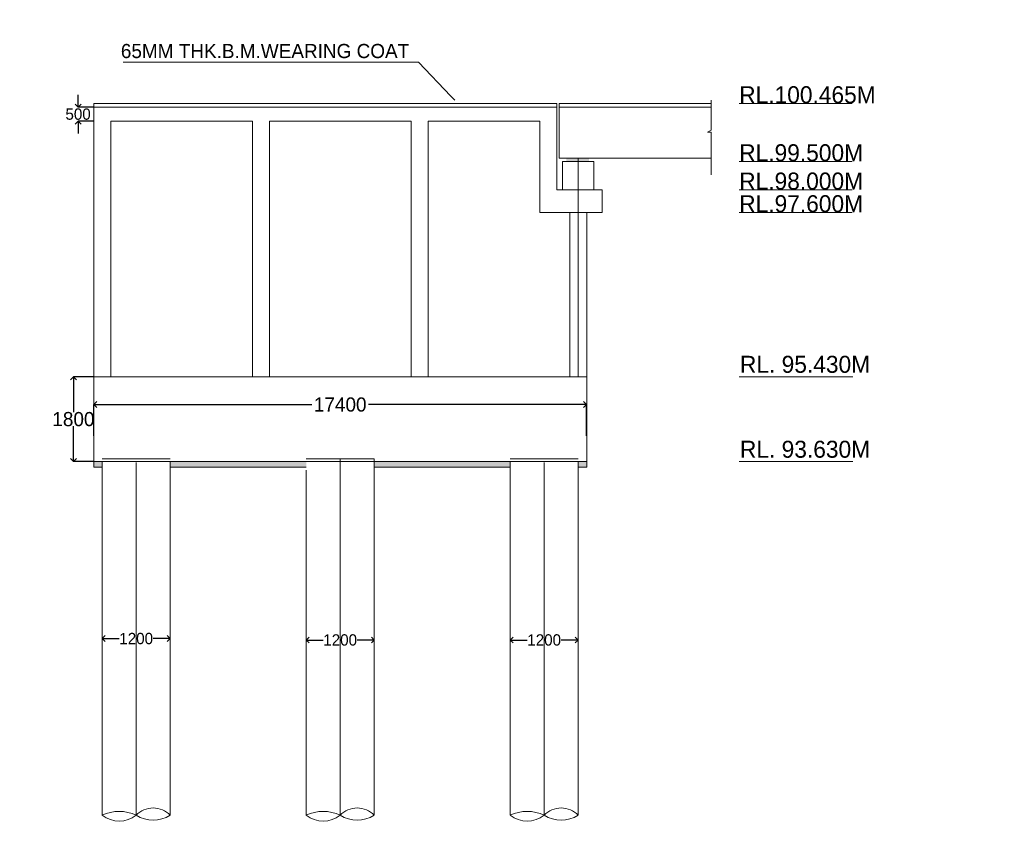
# Model space of a CAD drawing. Header units: millimetres. Extents: x -20950785 to 43207042, y -3207472 to 3168443.
# Tile 44 of 89: x 9324370 to 9359123, y -326331 to -297733. Entities that reach past the tile are written whole.
import ezdxf

# ---------------------------------------------------------------- set-up
doc = ezdxf.new("R2010")
doc.units = ezdxf.units.MM
doc.header["$LTSCALE"] = 60
doc.header["$MEASUREMENT"] = 0
doc.layers.add('TEXT', color=7, linetype='Continuous')
doc.dimstyles.get("Standard").update_dxf_attribs({"dimtxt": 400, "dimasz": 215, "dimexe": 0.18, "dimexo": 0.0625, "dimgap": 0.09, "dimtad": 0, "dimtih": 1, "dimtoh": 1, "dimdec": 0, "dimzin": 4, "dimdsep": 46, "dimtxsty": 'Standard', "dimblk": 'OPEN90', "dimcen": 0, "dimadec": 0, "dimazin": 1, "dimtfac": 1, "dimtdec": 0, "dimtix": 1, "dimtofl": 0, "dimtmove": 0, "dimatfit": 3, "dimldrblk": 'OPEN30', "dimfxl": 1, "dimtolj": 1, "dimtzin": 0, "dimarcsym": 0})

# ---------------------------------------------------------------- blocks, each defined once
blk = doc.blocks.new('_Open90')
at = {"color": 0, "linetype": 'ByBlock', "lineweight": -2}
for p, q in [((0, 0), (-1, 0)), ((-0.5, 0.5), (0, 0)), ((0, 0), (-0.5, -0.5))]:
    blk.add_line(p, q, dxfattribs=at)
blk = doc.blocks.new('*D1638')
at = {"color": 0, "linetype": 'Continuous', "lineweight": -2, "transparency": 16777216}
for p, q in [((9326982, -310344), (9326266, -310344)), ((9326266, -310559), (9326266, -311594)), ((9326266, -313129), (9326266, -312094)), ((9326982, -313344), (9326266, -313344))]:
    blk.add_line(p, q, dxfattribs=at)
at = {"layer": 'Defpoints', "color": 0, "linetype": 'Continuous', "lineweight": 9, "transparency": 16777216}
for p in [(9326982, -310344), (9326266, -313344), (9326982, -313344)]:
    blk.add_point(p, dxfattribs=at)
at = {"color": 0, "linetype": 'Continuous', "lineweight": -2, "transparency": 16777216, "xscale": 215, "yscale": 215, "zscale": 215}
for p, rotation in [((9326266, -310344), 90), ((9326266, -313344), 270)]:
    blk.add_blockref('_Open90', p, dxfattribs=dict(at, rotation=rotation))
at = {"color": 0, "linetype": 'Continuous', "lineweight": 9, "transparency": 16777216, "insert": (9326266, -311844), "char_height": 400, "attachment_point": 5}
blk.add_mtext('\\A1;{\\H1.25x;1800}', dxfattribs=at)
blk = doc.blocks.new('_Open30')
at = {"color": 0, "linetype": 'ByBlock', "lineweight": -2}
for p, q in [((-1, 0.27), (0, 0)), ((0, 0), (-1, -0.27)), ((0, 0), (-1, 0))]:
    blk.add_line(p, q, dxfattribs=at)
blk = doc.blocks.new('*D1579')
at = {"color": 0, "linetype": 'Continuous', "lineweight": -2, "transparency": 16777216}
for p, q in [((9326982, -312437), (9326982, -311329)), ((9327197, -311329), (9334682, -311329)), ((9344167, -311329), (9336683, -311329)), ((9344382, -312437), (9344382, -311329))]:
    blk.add_line(p, q, dxfattribs=at)
at = {"layer": 'Defpoints', "color": 0, "linetype": 'Continuous', "lineweight": 9, "transparency": 16777216}
for p in [(9344382, -311329), (9326982, -312437), (9344382, -312437)]:
    blk.add_point(p, dxfattribs=at)
at = {"color": 0, "linetype": 'Continuous', "lineweight": -2, "transparency": 16777216, "xscale": 215, "yscale": 215, "zscale": 215, "rotation": 180}
blk.add_blockref('_Open90', (9326982, -311329), dxfattribs=at)
at = {"color": 0, "linetype": 'Continuous', "lineweight": -2, "transparency": 16777216, "xscale": 215, "yscale": 215, "zscale": 215}
blk.add_blockref('_Open90', (9344382, -311329), dxfattribs=at)
at = {"color": 0, "linetype": 'Continuous', "lineweight": 9, "transparency": 16777216, "insert": (9335682, -311329), "char_height": 400, "attachment_point": 5}
blk.add_mtext('\\A1;{\\H1.25x;17400}', dxfattribs=at)
blk = doc.blocks.new('*D1642')
at = {"color": 0, "linetype": 'Continuous', "lineweight": -2, "ltscale": 20, "transparency": 16777216}
for p, q in [((9326431, -300605), (9326431, -300390)), ((9326982, -300820), (9326430, -300820)), ((9326982, -301320), (9326430, -301320)), ((9326431, -301535), (9326431, -301750))]:
    blk.add_line(p, q, dxfattribs=at)
at = {"layer": 'Defpoints', "color": 0, "linetype": 'Continuous', "lineweight": 9, "ltscale": 20, "transparency": 16777216}
for p in [(9326431, -300820), (9326982, -300820), (9326982, -301320)]:
    blk.add_point(p, dxfattribs=at)
at = {"color": 0, "linetype": 'Continuous', "lineweight": -2, "ltscale": 20, "transparency": 16777216, "xscale": 215, "yscale": 215, "zscale": 215}
for p, rotation in [((9326431, -300820), 270), ((9326431, -301320), 90)]:
    blk.add_blockref('_Open90', p, dxfattribs=dict(at, rotation=rotation))
at = {"color": 0, "linetype": 'Continuous', "lineweight": 9, "ltscale": 20, "transparency": 16777216, "insert": (9326431, -301070), "char_height": 400, "attachment_point": 5}
blk.add_mtext('\\A1;500', dxfattribs=at)
blk = doc.blocks.new('*D1643')
at = {"color": 0, "linetype": 'Continuous', "lineweight": -2, "transparency": 16777216}
for p, q in [((9327282, -319593), (9327282, -319593)), ((9327497, -319594), (9327882, -319594)), ((9329467, -319594), (9329083, -319594)), ((9329682, -319593), (9329682, -319593))]:
    blk.add_line(p, q, dxfattribs=at)
at = {"layer": 'Defpoints', "color": 0, "linetype": 'Continuous', "lineweight": 9, "transparency": 16777216}
for p in [(9327282, -319594), (9329682, -319594), (9329682, -319594)]:
    blk.add_point(p, dxfattribs=at)
at = {"color": 0, "linetype": 'Continuous', "lineweight": -2, "transparency": 16777216, "xscale": 215, "yscale": 215, "zscale": 215, "rotation": 180}
blk.add_blockref('_Open90', (9327282, -319594), dxfattribs=at)
at = {"color": 0, "linetype": 'Continuous', "lineweight": -2, "transparency": 16777216, "xscale": 215, "yscale": 215, "zscale": 215}
blk.add_blockref('_Open90', (9329682, -319594), dxfattribs=at)
at = {"color": 0, "linetype": 'Continuous', "lineweight": 9, "transparency": 16777216, "insert": (9328482, -319594), "char_height": 400, "attachment_point": 5}
blk.add_mtext('\\A1;1200', dxfattribs=at)
blk = doc.blocks.new('*D1594')
at = {"color": 0, "linetype": 'Continuous', "lineweight": -2, "transparency": 16777216}
for p, q in [((9334482, -319643), (9334482, -319643)), ((9334682, -319644), (9335082, -319644)), ((9336682, -319644), (9336283, -319644)), ((9336882, -319643), (9336882, -319643))]:
    blk.add_line(p, q, dxfattribs=at)
at = {"layer": 'Defpoints', "color": 0, "linetype": 'Continuous', "lineweight": 9, "transparency": 16777216}
for p in [(9334482, -319644), (9336882, -319644), (9336882, -319644)]:
    blk.add_point(p, dxfattribs=at)
at = {"color": 0, "linetype": 'Continuous', "lineweight": -2, "transparency": 16777216, "xscale": 200, "yscale": 200, "zscale": 200, "rotation": 180}
blk.add_blockref('_Open90', (9334482, -319644), dxfattribs=at)
at = {"color": 0, "linetype": 'Continuous', "lineweight": -2, "transparency": 16777216, "xscale": 200, "yscale": 200, "zscale": 200}
blk.add_blockref('_Open90', (9336882, -319644), dxfattribs=at)
at = {"color": 0, "linetype": 'Continuous', "lineweight": 9, "transparency": 16777216, "insert": (9335682, -319644), "char_height": 400, "attachment_point": 5}
blk.add_mtext('\\A1;1200', dxfattribs=at)
blk = doc.blocks.new('*D1595')
at = {"color": 0, "linetype": 'Continuous', "lineweight": -2, "transparency": 16777216}
for p, q in [((9341682, -319643), (9341682, -319643)), ((9341882, -319644), (9342282, -319644)), ((9343882, -319644), (9343483, -319644)), ((9344082, -319643), (9344082, -319643))]:
    blk.add_line(p, q, dxfattribs=at)
at = {"layer": 'Defpoints', "color": 0, "linetype": 'Continuous', "lineweight": 9, "transparency": 16777216}
for p in [(9341682, -319644), (9344082, -319644), (9344082, -319644)]:
    blk.add_point(p, dxfattribs=at)
at = {"color": 0, "linetype": 'Continuous', "lineweight": -2, "transparency": 16777216, "xscale": 200, "yscale": 200, "zscale": 200, "rotation": 180}
blk.add_blockref('_Open90', (9341682, -319644), dxfattribs=at)
at = {"color": 0, "linetype": 'Continuous', "lineweight": -2, "transparency": 16777216, "xscale": 200, "yscale": 200, "zscale": 200}
blk.add_blockref('_Open90', (9344082, -319644), dxfattribs=at)
at = {"color": 0, "linetype": 'Continuous', "lineweight": 9, "transparency": 16777216, "insert": (9342882, -319644), "char_height": 400, "attachment_point": 5}
blk.add_mtext('\\A1;1200', dxfattribs=at)

msp = doc.modelspace()

# ---------------------------------------------------------------- hatches: boundary and pattern name
at = {"lineweight": 9, "ltscale": 20}
h = msp.add_hatch(dxfattribs=at)
h.set_pattern_fill('AR-CONC', color=256, scale=100)
h.set_pattern_definition([(50, (7449959.4, -368372.3), (717.26018, -62.75213), [75, -825]), (355, (7449959.4, -368372.3), (-138.75133, 752.19213), [60, -660]), (100.451444, (7450019.2, -368377.56), (578.50885, 689.44), [63.7402, -701.1421]), (46.1842, (7449959.4, -368172.3), (1067.24133, -165.51928), [112.5, -1237.5]), (96.635635, (7450048.3, -368186.1), (934.66195, 974.1186), [95.61034, -1051.71376]), (351.184164, (7449959.4, -368172.3), (934.66195, 974.1186), [90, -990]), (21, (7450059.4, -368222.3), (596.90705, -402.61889), [75, -825]), (326, (7450059.4, -368222.3), (243.31533, 725.15005), [60, -660]), (71.451445, (7450109.15, -368255.9), (840.22238, 322.53115), [63.7402, -701.1421]), (37.5, (7449959.4, -368372.33), (12.159855, 332.893854), [0, -652, 0, -670, 0, -662.5]), (7.5, (7449959.4, -368372.33), (263.06954, 394.41171), [0, -382, 0, -637, 0, -252.5]), (327.5, (7449736.4, -368372.33), (533.822436, -22.554872), [0, -250, 0, -780, 0, -1035]), (317.5, (7449636.4, -368372.33), (583.18617, 100.10498), [0, -325, 0, -518, 0, -735])])
h.paths.add_polyline_path([(9305043, -384239.7), (9303043, -384239.7), (9303043, -392489.7), (9305043, -392489.7)])
h.paths.add_polyline_path([(9305063.9, -404820.2), (9309693, -404820.2), (9309693, -404039), (9305063.9, -404039)], flags=9)
h.paths.add_polyline_path([(9305063.9, -400320.2), (9309693, -400320.2), (9309693, -399539), (9305063.9, -399539)], flags=9)
h.paths.add_polyline_path([(9305063.4, -392571.7), (9309693.5, -392571.7), (9309693.5, -391787.4), (9305063.4, -391787.4)], flags=9)
h.paths.add_polyline_path([(9305063.4, -384321.7), (9309693.5, -384321.7), (9309693.5, -383537.4), (9305063.4, -383537.4)], flags=9)
h.paths.add_polyline_path([(9305063.9, -374820.2), (9309693, -374820.2), (9309693, -374039), (9305063.9, -374039)], flags=9)
h.paths.add_polyline_path([(9313973.9, -402653.1), (9318584.9, -402653.1), (9318584.9, -400724.9), (9313973.9, -400724.9)], flags=9)
h.paths.add_polyline_path([(9314194, -379995.3), (9316441.9, -379995.3), (9316441.9, -378909.5), (9314194, -378909.5)], flags=9)
h.paths.add_polyline_path([(9299891.5, -409948.6), (9314430, -409948.6), (9314430, -407867), (9299891.5, -407867)], flags=9)
h.paths.add_polyline_path([(9313830.2, -397406.7), (9318463.3, -397406.7), (9318463.3, -394634.7), (9313830.2, -394634.7)], flags=9)
h.paths.add_polyline_path([(9313498.9, -388715.8), (9318154.6, -388715.8), (9318154.6, -387630), (9313498.9, -387630)], flags=9)
h.paths.add_polyline_path([(9413985.3, -333598.7), (9424794, -333598.7), (9424794, -331283.9), (9413985.3, -331283.9)], flags=9)
h.paths.add_polyline_path([(9383405.7, -238638.6), (9388658.1, -238638.6), (9388658.1, -237335.7), (9383405.7, -237335.7)], flags=9)
h.paths.add_polyline_path([(9383489.6, -236841.4), (9388741.9, -236841.4), (9388741.9, -235538.4), (9383489.6, -235538.4)], flags=9)
h.paths.add_polyline_path([(9402505.3, -237732.8), (9408047.7, -237732.8), (9408047.7, -236429.9), (9402505.3, -236429.9)], flags=9)
h.paths.add_polyline_path([(9402428.5, -235857.5), (9407971, -235857.5), (9407971, -234554.5), (9402428.5, -234554.5)], flags=9)
h.paths.add_polyline_path([(9364133.5, -237732.8), (9369676, -237732.8), (9369676, -236429.9), (9364133.5, -236429.9)], flags=9)
h.paths.add_polyline_path([(9364056.8, -235857.5), (9369599.2, -235857.5), (9369599.2, -234554.5), (9364056.8, -234554.5)], flags=9)
h.paths.add_polyline_path([(9470140, -397353.4), (9566841.7, -397353.4), (9566841.7, -388863.5), (9470140, -388863.5)], flags=9)
h.paths.add_polyline_path([(9552010.3, -416787.6), (9561144.7, -416787.6), (9561144.7, -412444.4), (9552010.3, -412444.4)], flags=9)
h.paths.add_polyline_path([(9494166.1, -408126.4), (9580947.9, -408126.4), (9580947.9, -400905.1), (9494166.1, -400905.1)], flags=9)
h.paths.add_polyline_path([(9468893.1, -416988.2), (9488963.9, -416988.2), (9488963.9, -412710.7), (9468893.1, -412710.7)], flags=9)
h.paths.add_polyline_path([(9562715.4, -387910.9), (9568184.3, -387910.9), (9568184.3, -384361.7), (9562715.4, -384361.7)], flags=9)
h.paths.add_polyline_path([(9550938.3, -422794.5), (9563611.7, -422794.5), (9563611.7, -418517), (9550938.3, -418517)], flags=9)
h.paths.add_polyline_path([(9530595.6, -387988.6), (9535656.8, -387988.6), (9535656.8, -384439.4), (9530595.6, -384439.4)], flags=9)
h.paths.add_polyline_path([(9506972.4, -388227.1), (9512305.8, -388227.1), (9512305.8, -384677.9), (9506972.4, -384677.9)], flags=9)
h.paths.add_polyline_path([(9517674.4, -416644.2), (9530433.1, -416644.2), (9530433.1, -412366.8), (9517674.4, -412366.8)], flags=9)
h.paths.add_polyline_path([(9482212.5, -388150), (9489933.3, -388150), (9489933.3, -384600.8), (9482212.5, -384600.8)], flags=9)
h.paths.add_polyline_path([(9472773.3, -404978.2), (9487585.4, -404978.2), (9487585.4, -400700.7), (9472773.3, -400700.7)], flags=9)
h.paths.add_polyline_path([(9517436.3, -422731.5), (9534382.8, -422731.5), (9534382.8, -418454.1), (9517436.3, -418454.1)], flags=9)
h.paths.add_polyline_path([(9501707.3, -365850.6), (9577753.1, -365850.6), (9577753.1, -240258.3), (9501707.3, -240258.3)], flags=9)
h.paths.add_polyline_path([(9449811.6, -327898.1), (9455063.9, -327898.1), (9455063.9, -326595.2), (9449811.6, -326595.2)], flags=9)
h.paths.add_polyline_path([(9349562.2, -313541.6), (9355104.7, -313541.6), (9355104.7, -312238.7), (9349562.2, -312238.7)], flags=9)
h.paths.add_polyline_path([(9347213.2, -337446.8), (9358569.9, -337446.8), (9358569.9, -335131.3), (9347213.2, -335131.3)], flags=9)
h.paths.add_polyline_path([(9345865.1, -346911.8), (9351992.8, -346911.8), (9351992.8, -345391.7), (9345865.1, -345391.7)], flags=9)
h.paths.add_polyline_path([(9420584.1, -336053.7), (9432408.6, -336053.7), (9432408.6, -333738.5), (9420584.1, -333738.5)], flags=9)
h.paths.add_polyline_path([(9389335.6, -300830.3), (9396075.4, -300830.3), (9396075.4, -299310.1), (9389335.6, -299310.1)], flags=9)
h.paths.add_polyline_path([(9389335.6, -302668.7), (9395463.3, -302668.7), (9395463.3, -301148.5), (9389335.6, -301148.5)], flags=9)
h.paths.add_polyline_path([(9389335.6, -303753.8), (9395463.3, -303753.8), (9395463.3, -302233.7), (9389335.6, -302233.7)], flags=9)
h.paths.add_polyline_path([(9389258.5, -304781), (9395386.2, -304781), (9395386.2, -303260.8), (9389258.5, -303260.8)], flags=9)
h.paths.add_polyline_path([(9389258.5, -310501.4), (9395386.2, -310501.4), (9395386.2, -308981.3), (9389258.5, -308981.3)], flags=9)
h.paths.add_polyline_path([(9389278.3, -313512.5), (9395406, -313512.5), (9395406, -311992.4), (9389278.3, -311992.4)], flags=9)
h.paths.add_polyline_path([(9414444.9, -312646.4), (9419697.3, -312646.4), (9419697.3, -311343.4), (9414444.9, -311343.4)], flags=9)
h.paths.add_polyline_path([(9414444.9, -311827.1), (9419697.3, -311827.1), (9419697.3, -310524.2), (9414444.9, -310524.2)], flags=9)
h.paths.add_polyline_path([(9458693.9, -311780.6), (9463946.2, -311780.6), (9463946.2, -310477.7), (9458693.9, -310477.7)], flags=9)
h.paths.add_polyline_path([(9449811.6, -324793.1), (9455063.9, -324793.1), (9455063.9, -323490.2), (9449811.6, -323490.2)], flags=9)
h.paths.add_polyline_path([(9458677.2, -304443.3), (9468516.3, -304443.3), (9468516.3, -303140.3), (9458677.2, -303140.3)], flags=9)
h.paths.add_polyline_path([(9389294.9, -299744.5), (9399134, -299744.5), (9399134, -298441.5), (9389294.9, -298441.5)], flags=9)
h.paths.add_polyline_path([(9384195.7, -306101.4), (9385794.8, -306101.4), (9385794.8, -305232.7), (9384195.7, -305232.7)], flags=9)
h.paths.add_polyline_path([(9361995.7, -306102.7), (9363594.8, -306102.7), (9363594.8, -305234.1), (9361995.7, -305234.1)], flags=9)
h.paths.add_polyline_path([(9379311.6, -306096.4), (9380910.7, -306096.4), (9380910.7, -305227.7), (9379311.6, -305227.7)], flags=9)
h.paths.add_polyline_path([(9373111.6, -306079.9), (9374710.7, -306079.9), (9374710.7, -305211.2), (9373111.6, -305211.2)], flags=9)
h.paths.add_polyline_path([(9367110.6, -306096.4), (9368709.7, -306096.4), (9368709.7, -305227.7), (9367110.6, -305227.7)], flags=9)
h.paths.add_polyline_path([(9368069.8, -299361.9), (9381531.5, -299361.9), (9381531.5, -298159), (9368069.8, -298159)], flags=9)
h.paths.add_polyline_path([(9327769.7, -299369.3), (9339071.1, -299369.3), (9339071.1, -298283.5), (9327769.7, -298283.5)], flags=9)
h.paths.add_polyline_path([(9349535.7, -304868.2), (9354788, -304868.2), (9354788, -303565.3), (9349535.7, -303565.3)], flags=9)
h.paths.add_polyline_path([(9349535.7, -304069.9), (9354788, -304069.9), (9354788, -302766.9), (9349535.7, -302766.9)], flags=9)
h.paths.add_polyline_path([(9349535.7, -303068.2), (9354788, -303068.2), (9354788, -301765.3), (9349535.7, -301765.3)], flags=9)
h.paths.add_polyline_path([(9349535.7, -301019), (9355312.6, -301019), (9355312.6, -299716.1), (9349535.7, -299716.1)], flags=9)
h.paths.add_polyline_path([(9349562.2, -310541.6), (9355104.7, -310541.6), (9355104.7, -309238.7), (9349562.2, -309238.7)], flags=9)
h.paths.add_polyline_path([(9314363.8, -333493.8), (9315925.5, -333493.8), (9315925.5, -332408), (9314363.8, -332408)], flags=9)
h.paths.add_polyline_path([(9312578.3, -333468.9), (9314140, -333468.9), (9314140, -332383.1), (9312578.3, -332383.1)], flags=9)
h.paths.add_polyline_path([(9308483.9, -361666.4), (9310357.8, -361666.4), (9310357.8, -360363.4), (9308483.9, -360363.4)], flags=9)
h.paths.add_polyline_path([(9302921.2, -361616.2), (9304795.1, -361616.2), (9304795.1, -360313.3), (9302921.2, -360313.3)], flags=9)
h.paths.add_polyline_path([(9297253.6, -361678.4), (9299127.5, -361678.4), (9299127.5, -360375.4), (9297253.6, -360375.4)], flags=9)
h.paths.add_polyline_path([(9414375, -304228.7), (9422572.5, -304228.7), (9422572.5, -301913.7), (9414375, -301913.7)], flags=9)
h.paths.add_polyline_path([(9420153.7, -329503.8), (9430871.3, -329503.8), (9430871.3, -328566.4), (9420153.7, -328566.4)], flags=9)
h.paths.add_polyline_path([(9422296.3, -328713.8), (9427864.3, -328713.8), (9427864.3, -327776.9), (9422296.3, -327776.9)], flags=9)
h.paths.add_polyline_path([(9386464.5, -320159.4), (9397273.1, -320159.4), (9397273.1, -317844.5), (9386464.5, -317844.5)], flags=9)
h.paths.add_polyline_path([(9423429.2, -345029.2), (9429952.4, -345029.2), (9429952.4, -344091.8), (9423429.2, -344091.8)], flags=9)
h.paths.add_polyline_path([(9384096, -346811.8), (9390223.7, -346811.8), (9390223.7, -345291.7), (9384096, -345291.7)], flags=9)
h.paths.add_polyline_path([(9414451.5, -350037.1), (9420593.7, -350037.1), (9420593.7, -348943.3), (9414451.5, -348943.3)], flags=9)
h.paths.add_polyline_path([(9450756.9, -349829.3), (9456009.2, -349829.3), (9456009.2, -348526.4), (9450756.9, -348526.4)], flags=9)
h.paths.add_polyline_path([(9439290, -370630.5), (9449941.3, -370630.5), (9449941.3, -368350.3), (9439290, -368350.3)], flags=9)
h.paths.add_polyline_path([(9403273.7, -370710.2), (9413924.9, -370710.2), (9413924.9, -368430), (9403273.7, -368430)], flags=9)
h.paths.add_polyline_path([(9300516.9, -366701.3), (9314336.5, -366701.3), (9314336.5, -364638.3), (9300516.9, -364638.3)], flags=9)
h.paths.add_polyline_path([(9366166.9, -377213.3), (9381441.2, -377213.3), (9381441.2, -374933.2), (9366166.9, -374933.2)], flags=9)
h.paths.add_polyline_path([(9458693.9, -305386.8), (9464470.9, -305386.8), (9464470.9, -304083.9), (9458693.9, -304083.9)], flags=9)
h.paths.add_polyline_path([(9458693.9, -312730.7), (9463946.2, -312730.7), (9463946.2, -311427.7), (9458693.9, -311427.7)], flags=9)
h.paths.add_polyline_path([(9458693.9, -309729.7), (9463946.2, -309729.7), (9463946.2, -308426.7), (9458693.9, -308426.7)], flags=9)
h.paths.add_polyline_path([(9458693.9, -308328.1), (9463946.2, -308328.1), (9463946.2, -307025.1), (9458693.9, -307025.1)], flags=9)
h.paths.add_polyline_path([(9458693.9, -307328.1), (9463946.2, -307328.1), (9463946.2, -306025.1), (9458693.9, -306025.1)], flags=9)
h.paths.add_polyline_path([(9413637.6, -327941.5), (9418902.4, -327941.5), (9418902.4, -327004), (9413637.6, -327004)], flags=9)
h.paths.add_polyline_path([(9413747.2, -325010.5), (9418999.5, -325010.5), (9418999.5, -323707.5), (9413747.2, -323707.5)], flags=9)
h.paths.add_polyline_path([(9414444.9, -309343.4), (9419697.3, -309343.4), (9419697.3, -308040.5), (9414444.9, -308040.5)], flags=9)
h.paths.add_polyline_path([(9414444.9, -307355.2), (9419697.3, -307355.2), (9419697.3, -306052.3), (9414444.9, -306052.3)], flags=9)
h.paths.add_polyline_path([(9414444.9, -306355.2), (9419697.3, -306355.2), (9419697.3, -305052.3), (9414444.9, -305052.3)], flags=9)
h.paths.add_polyline_path([(9435421.9, -303639.2), (9442445.6, -303639.2), (9442445.6, -302336.2), (9435421.9, -302336.2)], flags=9)
h.paths.add_polyline_path([(9444509.1, -303573.5), (9452460.4, -303573.5), (9452460.4, -302270.5), (9444509.1, -302270.5)], flags=9)
h.paths.add_polyline_path([(9440938.4, -305167.6), (9443489.4, -305234.4), (9443517.8, -304149), (9440966.8, -304082.2)], flags=9)
h.paths.add_polyline_path([(9445404.6, -305111.4), (9455039.4, -305363.6), (9455067.8, -304278.2), (9445433, -304026)], flags=9)
h.paths.add_polyline_path([(9336379.2, -300679.6), (9336380, -300679.6), (9336380, -300679.2), (9336379.2, -300679.2)], flags=9)
h.paths.add_polyline_path([(9431205.4, -223146.7), (9442406.8, -223146.7), (9442406.8, -220540.7), (9431205.4, -220540.7)], flags=9)
h.paths.add_polyline_path([(9320824.7, -223405.6), (9337481.4, -223405.6), (9337481.4, -220799.6), (9320824.7, -220799.6)], flags=9)
h.paths.add_polyline_path([(9384386, -234040.1), (9392408.3, -234040.1), (9392408.3, -232520), (9384386, -232520)], flags=9)
h.paths.add_polyline_path([(9379703.6, -232981.1), (9388683, -232981.1), (9388683, -231461), (9379703.6, -231461)], flags=9)
h.paths.add_polyline_path([(9376996.5, -230478.8), (9400269.5, -230478.8), (9400269.5, -228307.2), (9376996.5, -228307.2)], flags=9)
h.paths.add_polyline_path([(9470544.4, -270483.7), (9490859.3, -270483.7), (9490859.3, -267280.9), (9470544.4, -267280.9)], flags=9)
h.paths.add_polyline_path([(9474828.6, -288268.1), (9487143.9, -288268.1), (9487143.9, -282565.3), (9474828.6, -282565.3)], flags=9)
h.paths.add_polyline_path([(9474732.2, -277679.9), (9487476.8, -277679.9), (9487476.8, -274477.1), (9474732.2, -274477.1)], flags=9)
h.paths.add_polyline_path([(9410656.3, -267478.3), (9413865.9, -267478.3), (9413865.9, -264220.9), (9410656.3, -264220.9)], flags=9)
h.paths.add_polyline_path([(9417374.5, -262541.3), (9423502.2, -262541.3), (9423502.2, -261021.2), (9417374.5, -261021.2)], flags=9)
h.paths.add_polyline_path([(9357966.3, -267478.3), (9361175.9, -267478.3), (9361175.9, -264220.9), (9357966.3, -264220.9)], flags=9)
h.paths.add_polyline_path([(9364308.7, -262578.5), (9370436.4, -262578.5), (9370436.4, -261058.4), (9364308.7, -261058.4)], flags=9)
h.paths.add_polyline_path([(9395823.6, -263660.4), (9401951.3, -263660.4), (9401951.3, -262140.3), (9395823.6, -262140.3)], flags=9)
h.paths.add_polyline_path([(9392117.3, -268734.7), (9395010.7, -268734.7), (9395010.7, -265627.3), (9392117.3, -265627.3)], flags=9)
h.paths.add_polyline_path([(9380823.6, -263660.4), (9386951.3, -263660.4), (9386951.3, -262140.3), (9380823.6, -262140.3)], flags=9)
h.paths.add_polyline_path([(9377117.3, -268734.7), (9380010.7, -268734.7), (9380010.7, -265627.3), (9377117.3, -265627.3)], flags=9)
h.paths.add_polyline_path([(9410098.7, -279536), (9410098.7, -272695.2), (9406895.9, -272695.2), (9406895.9, -279536)], flags=9)
h.paths.add_polyline_path([(9410098.7, -289005.6), (9410098.7, -283272.1), (9406895.9, -283272.1), (9406895.9, -289005.6)], flags=9)
h.paths.add_polyline_path([(9395098.7, -279536), (9395098.7, -272695.2), (9391895.9, -272695.2), (9391895.9, -279536)], flags=9)
h.paths.add_polyline_path([(9395098.7, -288979.6), (9395098.7, -283246.2), (9391895.9, -283246.2), (9391895.9, -288979.6)], flags=9)
h.paths.add_polyline_path([(9380098.7, -279536), (9380098.7, -272695.2), (9376895.9, -272695.2), (9376895.9, -279536)], flags=9)
h.paths.add_polyline_path([(9380098.7, -288991.5), (9380098.7, -283258.1), (9376895.9, -283258.1), (9376895.9, -288991.5)], flags=9)
h.paths.add_polyline_path([(9365098.7, -279536), (9365098.7, -272695.2), (9361895.9, -272695.2), (9361895.9, -279536)], flags=9)
h.paths.add_polyline_path([(9365098.7, -288955.8), (9365098.7, -283222.4), (9361895.9, -283222.4), (9361895.9, -288955.8)], flags=9)
h.paths.add_polyline_path([(9462598.7, -279536), (9462598.7, -272695.2), (9459395.9, -272695.2), (9459395.9, -279536)], flags=9)
h.paths.add_polyline_path([(9462598.7, -289622), (9462598.7, -282781.2), (9459395.9, -282781.2), (9459395.9, -289622)], flags=9)
h.paths.add_polyline_path([(9452598.7, -279502.5), (9452598.7, -272661.6), (9449395.9, -272661.6), (9449395.9, -279502.5)], flags=9)
h.paths.add_polyline_path([(9452598.7, -289622), (9452598.7, -282781.2), (9449395.9, -282781.2), (9449395.9, -289622)], flags=9)
h.paths.add_polyline_path([(9290544.4, -270483.7), (9310859.3, -270483.7), (9310859.3, -267280.9), (9290544.4, -267280.9)], flags=9)
h.paths.add_polyline_path([(9294828.6, -288268.1), (9307143.9, -288268.1), (9307143.9, -282565.3), (9294828.6, -282565.3)], flags=9)
h.paths.add_polyline_path([(9294732.2, -277679.9), (9307476.8, -277679.9), (9307476.8, -274477.1), (9294732.2, -274477.1)], flags=9)
h.paths.add_polyline_path([(9442598.7, -279536), (9442598.7, -272695.2), (9439395.9, -272695.2), (9439395.9, -279536)], flags=9)
h.paths.add_polyline_path([(9442598.7, -289622), (9442598.7, -282781.2), (9439395.9, -282781.2), (9439395.9, -289622)], flags=9)
h.paths.add_polyline_path([(9432598.7, -279536), (9432598.7, -272695.2), (9429395.9, -272695.2), (9429395.9, -279536)], flags=9)
h.paths.add_polyline_path([(9432598.7, -289622), (9432598.7, -282781.2), (9429395.9, -282781.2), (9429395.9, -289622)], flags=9)
h.paths.add_polyline_path([(9422598.7, -279536), (9422598.7, -272695.2), (9419395.9, -272695.2), (9419395.9, -279536)], flags=9)
h.paths.add_polyline_path([(9422598.7, -289622), (9422598.7, -282781.2), (9419395.9, -282781.2), (9419395.9, -289622)], flags=9)
h.paths.add_polyline_path([(9412598.7, -279536), (9412598.7, -272695.2), (9409395.9, -272695.2), (9409395.9, -279536)], flags=9)
h.paths.add_polyline_path([(9412598.7, -288982.3), (9412598.7, -283248.9), (9409395.9, -283248.9), (9409395.9, -288982.3)], flags=9)
h.paths.add_polyline_path([(9402598.7, -279536), (9402598.7, -272695.2), (9399395.9, -272695.2), (9399395.9, -279536)], flags=9)
h.paths.add_polyline_path([(9402598.7, -289005.6), (9402598.7, -283272.1), (9399395.9, -283272.1), (9399395.9, -289005.6)], flags=9)
h.paths.add_polyline_path([(9392598.7, -279536), (9392598.7, -272695.2), (9389395.9, -272695.2), (9389395.9, -279536)], flags=9)
h.paths.add_polyline_path([(9392598.7, -288979.6), (9392598.7, -283246.2), (9389395.9, -283246.2), (9389395.9, -288979.6)], flags=9)
h.paths.add_polyline_path([(9382598.7, -279536), (9382598.7, -272695.2), (9379395.9, -272695.2), (9379395.9, -279536)], flags=9)
h.paths.add_polyline_path([(9382598.7, -288986.1), (9382598.7, -283252.7), (9379395.9, -283252.7), (9379395.9, -288986.1)], flags=9)
h.paths.add_polyline_path([(9372598.7, -279536), (9372598.7, -272695.2), (9369395.9, -272695.2), (9369395.9, -279536)], flags=9)
h.paths.add_polyline_path([(9372598.7, -288991.5), (9372598.7, -283258.1), (9369395.9, -283258.1), (9369395.9, -288991.5)], flags=9)
h.paths.add_polyline_path([(9362598.7, -279536), (9362598.7, -272695.2), (9359395.9, -272695.2), (9359395.9, -279536)], flags=9)
h.paths.add_polyline_path([(9362598.7, -288955.8), (9362598.7, -283222.4), (9359395.9, -283222.4), (9359395.9, -288955.8)], flags=9)
h.paths.add_polyline_path([(9352598.7, -279536), (9352598.7, -272695.2), (9349395.9, -272695.2), (9349395.9, -279536)], flags=9)
h.paths.add_polyline_path([(9352598.7, -288983.4), (9352598.7, -283250), (9349395.9, -283250), (9349395.9, -288983.4)], flags=9)
h.paths.add_polyline_path([(9342598.7, -279536), (9342598.7, -272695.2), (9339395.9, -272695.2), (9339395.9, -279536)], flags=9)
h.paths.add_polyline_path([(9342598.7, -288962.3), (9342598.7, -283228.9), (9339395.9, -283228.9), (9339395.9, -288962.3)], flags=9)
h.paths.add_polyline_path([(9332598.7, -279536), (9332598.7, -272695.2), (9329395.9, -272695.2), (9329395.9, -279536)], flags=9)
h.paths.add_polyline_path([(9332598.7, -289068.3), (9332598.7, -283334.9), (9329395.9, -283334.9), (9329395.9, -289068.3)], flags=9)
h.paths.add_polyline_path([(9322598.7, -279536), (9322598.7, -272695.2), (9319395.9, -272695.2), (9319395.9, -279536)], flags=9)
h.paths.add_polyline_path([(9322598.7, -288978.5), (9322598.7, -283245.1), (9319395.9, -283245.1), (9319395.9, -288978.5)], flags=9)
at = {"linetype": 'Continuous', "lineweight": 9}
msp.add_hatch(color=7, dxfattribs=at).paths.add_polyline_path([(9344466.2, -302628.5), (9343666.2, -302628.5), (9343666.2, -302748.5), (9344466.2, -302748.5)])
h = msp.add_hatch(dxfattribs=at)
h.set_pattern_fill('AR-CONC', scale=50, style=0)
h.set_pattern_definition([(50, (9306938.4, -401449.87), (358.6301, -31.3761), [37.5, -412.5]), (355, (9306938.4, -401449.87), (-69.3757, 376.096), [30, -330]), (100.4514, (9306968.3, -401452.48), (289.2547, 344.7198), [31.8701, -350.571]), (46.1842, (9306938.4, -401349.87), (533.6205, -82.7595), [56.25, -618.75]), (96.6356, (9306982.87, -401356.76), (467.3314, 487.059), [47.805, -525.8565]), (351.1842, (9306938.4, -401349.87), (467.331, 487.0593), [45, -495]), (21, (9306988.4, -401374.87), (298.4535, -201.3094), [37.5, -412.5]), (326, (9306988.4, -401374.87), (121.6577, 362.575), [30, -330]), (71.4514, (9307013.27, -401391.64), (420.1113, 161.2652), [31.8701, -350.571]), (37.5, (9306938.4, -401449.87), (6.07993, 166.44693), [0, -326, 0, -335, 0, -331.25]), (7.5, (9306938.4, -401449.87), (131.53477, 197.20586), [0, -191, 0, -318.5, 0, -126.25]), (327.5, (9306826.9, -401449.87), (266.91122, -11.27744), [0, -125, 0, -390, 0, -517.5]), (317.5, (9306776.9, -401449.87), (291.5931, 50.0525), [0, -162.5, 0, -259, 0, -367.5])])
h.paths.add_polyline_path([(9334482.5, -313343.8), (9329682.5, -313343.8), (9329682.5, -313543.8), (9334482.5, -313543.8)])
h.paths.add_polyline_path([(9327282.5, -313343.8), (9326982.5, -313343.8), (9326982.5, -313543.8), (9327282.5, -313543.8)])
h.paths.add_polyline_path([(9341682.5, -313343.8), (9336882.5, -313343.8), (9336882.5, -313543.8), (9341682.5, -313543.8)])
h.paths.add_polyline_path([(9344382.5, -313343.8), (9344082.5, -313343.8), (9344082.5, -313543.8), (9344382.5, -313543.8)])

# ---------------------------------------------------------------- linework, layer by layer
at = {"color": 7, "linetype": 'Continuous', "lineweight": 9}
for p, q in [((9338448.4, -299229.2), (9328019.9, -299229.2)), ((9339587, -300432), (9338448.4, -299229.2)), ((9339587, -300432), (9339728.2, -300581.2)), ((9348781.9, -300820.2), (9348781.9, -300570.9)), ((9348781.9, -300570.9), (9348781.9, -301636.9)), ((9343332.5, -300690.2), (9326982.5, -300690.2)), ((9326982.5, -300690.2), (9326982.5, -300813.8)), ((9326982.5, -300813.8), (9326982.5, -310343.8)), ((9326982.5, -310343.8), (9326982.5, -300813.8)), ((9342732.5, -300820.2), (9326982.5, -300820.2)), ((9343332.5, -300820.2), (9342732.5, -300820.2)), ((9343332.5, -300820.2), (9343332.5, -300690.2)), ((9343332.5, -303743.8), (9343332.5, -300813.8)), ((9343412.5, -300690.2), (9348781.9, -300690.2)), ((9343412.5, -300820.2), (9343412.5, -300690.2)), ((9343412.5, -302620.2), (9343412.5, -300820.2)), ((9343412.5, -300820.2), (9348781.9, -300820.2)), ((9349768.3, -300694.6), (9352445.6, -300694.6)), ((9349768.3, -300694.6), (9352445.6, -300694.6)), ((9349768.3, -300694.6), (9353757.4, -300694.6)), ((9332582.5, -301320.2), (9327582.5, -301320.2)), ((9327582.5, -310343.8), (9327582.5, -301320.2)), ((9327582.5, -303443.8), (9327582.5, -301420.2)), ((9332582.5, -310343.8), (9332582.5, -301320.2)), ((9338182.5, -301320.2), (9333182.5, -301320.2)), ((9333182.5, -310343.8), (9333182.5, -301320.2)), ((9338182.5, -310343.8), (9338182.5, -301320.2)), ((9342732.5, -301320.2), (9338782.5, -301320.2)), ((9338782.5, -310343.8), (9338782.5, -301320.2)), ((9342732.5, -303743.8), (9342732.5, -301320.2)), ((9348781.9, -301636.9), (9348651.9, -301711.5)), ((9348651.9, -301711.5), (9348781.9, -301711.5)), ((9348781.9, -301711.5), (9348781.9, -303214.2)), ((9348781.9, -302620.2), (9343412.5, -302620.2)), ((9344632.5, -302743.8), (9343532.5, -302743.8)), ((9343532.5, -302743.8), (9343532.5, -303743.8)), ((9343532.5, -302743.8), (9344632.5, -302743.8)), ((9344632.5, -303743.8), (9344632.5, -302743.8)), ((9349768.3, -302743.8), (9352445.6, -302743.8)), ((9349768.3, -302743.8), (9352445.6, -302743.8)), ((9349768.3, -302743.8), (9353757.4, -302743.8)), ((9327582.5, -310343.8), (9327582.5, -304043.8)), ((9342732.5, -303743.8), (9342732.5, -304543.8)), ((9343532.5, -303743.8), (9343332.5, -303743.8)), ((9343382.5, -303743.8), (9344082.5, -303743.8)), ((9344082.5, -303743.8), (9344932.5, -303743.8)), ((9344932.5, -303743.8), (9344932.5, -304543.8)), ((9349768.3, -303743.8), (9353757.4, -303743.8)), ((9344932.5, -304543.8), (9342732.5, -304543.8)), ((9343782.5, -310343.8), (9343782.5, -304543.8)), ((9344382.5, -310343.8), (9344382.5, -304543.8)), ((9344382.5, -310343.8), (9344382.5, -304543.8)), ((9349768.3, -304543.8), (9353757.4, -304543.8)), ((9326982.5, -310343.8), (9327582.5, -310343.8)), ((9344382.5, -310343.8), (9326982.5, -310343.8)), ((9344382.5, -310343.8), (9326982.5, -310343.8)), ((9326982.5, -313543.8), (9326982.5, -310343.8)), ((9331982.5, -310343.8), (9332582.5, -310343.8)), ((9336982.5, -310343.8), (9337582.5, -310343.8)), ((9341982.5, -310343.8), (9342582.5, -310343.8)), ((9343782.5, -310343.8), (9344382.5, -310343.8)), ((9344382.5, -310343.8), (9344382.5, -313543.8)), ((9349768.3, -310343.8), (9353771, -310343.8)), ((9344382.5, -313343.8), (9326982.5, -313343.8)), ((9326982.5, -313467.6), (9326982.5, -313543.8)), ((9329682.5, -313243.8), (9327282.5, -313243.8)), ((9327282.5, -325843.2), (9327282.5, -313343.8)), ((9329682.5, -325843.2), (9329682.5, -313343.8)), ((9336882.5, -313243.8), (9334482.5, -313243.8)), ((9336882.5, -313243.8), (9336882.5, -313463.9)), ((9336882.5, -325808.2), (9336882.5, -313343.8)), ((9344082.5, -313243.8), (9341682.5, -313243.8)), ((9341682.5, -325824.9), (9341682.5, -313343.8)), ((9344082.5, -325824.9), (9344082.5, -313343.8)), ((9349768.3, -313343.8), (9353771, -313343.8)), ((9327282.5, -313543.8), (9326982.5, -313543.8)), ((9334482.5, -313543.8), (9329682.5, -313543.8)), ((9341682.5, -313543.8), (9336882.5, -313543.8)), ((9344382.5, -313543.8), (9344082.5, -313543.8)), ((9335682.5, -323243.8), (9335682.5, -320843.8))]:
    msp.add_line(p, q, dxfattribs=at)
at = {"color": 7, "linetype": 'Continuous', "lineweight": 9, "ltscale": 20}
msp.add_line((9334482.5, -325834), (9334482.5, -313643.8), dxfattribs=at)
at = {"color": 7, "linetype": 'Continuous', "lineweight": 9}
for centre, radius, start, end in [((9329082.5, -326399.4), 824.4, 43.29859, 136.70141), ((9336282.5, -326399.4), 824.4, 43.29859, 136.70141), ((9343482.5, -326399.4), 824.4, 43.29859, 136.70141), ((9327882.5, -327090.3), 1392.2, 64.47076, 115.52924), ((9327882.5, -325055), 983.3, 232.39741, 307.60259), ((9329082.5, -324884.2), 1123.4, 237.71871, 302.28129), ((9335082.5, -327090.3), 1392.2, 64.47076, 115.52924), ((9335082.5, -325055), 983.3, 232.39741, 307.60259), ((9336282.5, -324884.2), 1123.4, 237.71871, 302.28129), ((9342282.5, -327090.3), 1392.2, 64.47076, 115.52924), ((9342282.5, -325055), 983.3, 232.39741, 307.60259), ((9343482.5, -324884.2), 1123.4, 237.71871, 302.28129)]:
    msp.add_arc(centre, radius, start, end, dxfattribs=at)
at = {"layer": 'TEXT', "color": 7, "linetype": 'Continuous', "lineweight": 9, "ltscale": 1000}
for p, q in [((9344082.5, -310343.8), (9344082.5, -302620.2)), ((9328482.5, -325834), (9328482.5, -313369.6)), ((9335682.5, -325808.2), (9335682.5, -313243.8)), ((9335682.5, -325834), (9335682.5, -313343.8)), ((9335682.5, -325808.2), (9335682.5, -313443.8)), ((9342882.5, -325834), (9342882.5, -313369.6))]:
    msp.add_line(p, q, dxfattribs=at)

# ---------------------------------------------------------------- texts
at = {"color": 7, "linetype": 'Continuous', "lineweight": 9, "attachment_point": 1}
for s, insert, char_height, width in [('65MM THK.B.M.WEARING COAT ', (9327940.7, -298589.5), 500, 13924.211), ('RL.100.465M', (9349766.3, -300083.7), 600, 3864.484), ('RL.99.500M', (9349766.3, -302132.9), 600, 3864.484), ('RL.98.000M', (9349766.3, -303132.9), 600, 3864.484), ('RL.97.600M', (9349766.3, -303932.9), 600, 5636.846), ('RL. 95.430M', (9349792.8, -309605.9), 600, 5747.786), ('RL. 93.630M', (9349792.8, -312605.9), 600, 5747.786)]:
    msp.add_mtext(s, dxfattribs=dict(at, insert=insert, char_height=char_height, width=width))

# ---------------------------------------------------------------- dimensions: what is measured, and where the dimension line sits
at = {"color": 7, "linetype": 'Continuous', "lineweight": 9, "ltscale": 20}
dim = msp.add_linear_dim(base=(9326430.5, -300820.2), p1=(9326982.5, -301320.2), p2=(9326982.5, -300820.2), angle=90, dimstyle='Standard', dxfattribs=at)
dim.commit()
dim.dimension.update_dxf_attribs({"geometry": '*D1642', "text_midpoint": (9326430.5, -301070.2)})
at = {"color": 7, "linetype": 'Continuous', "lineweight": 9}
dim = msp.add_linear_dim(base=(9326265.8, -313343.8), p1=(9326982.5, -310343.8), p2=(9326982.5, -313343.8), angle=90, text='{\\H1.25x;1800}', dimstyle='Standard', dxfattribs=at)
dim.commit()
dim.dimension.update_dxf_attribs({"geometry": '*D1638', "text_midpoint": (9326265.8, -311843.8)})
for base, p1, p2, text, picture, middle in [((9344382.5, -311329.2), (9326982.5, -312437.5), (9344382.5, -312437.5), '{\\H1.25x;<>}', '*D1579', (9335682.5, -311329.2)), ((9329682.5, -319593.5), (9327282.5, -319593.5), (9329682.5, -319593.5), '1200', '*D1643', (9328482.5, -319593.5))]:
    dim = msp.add_linear_dim(base=base, p1=p1, p2=p2, text=text, dimstyle='Standard', dxfattribs=at)
    dim.commit()
    dim.dimension.update_dxf_attribs({"geometry": picture, "text_midpoint": middle})
for base, p1, p2, picture, middle in [((9336882.5, -319643.5), (9334482.5, -319643.5), (9336882.5, -319643.5), '*D1594', (9335682.5, -319643.5)), ((9344082.5, -319643.5), (9341682.5, -319643.5), (9344082.5, -319643.5), '*D1595', (9342882.5, -319643.5))]:
    dim = msp.add_linear_dim(base=base, p1=p1, p2=p2, text='1200', dimstyle='Standard', override={"dimasz": 200}, dxfattribs=at)
    dim.commit()
    dim.dimension.update_dxf_attribs({"geometry": picture, "text_midpoint": middle})

doc.saveas('drawing.dxf')
